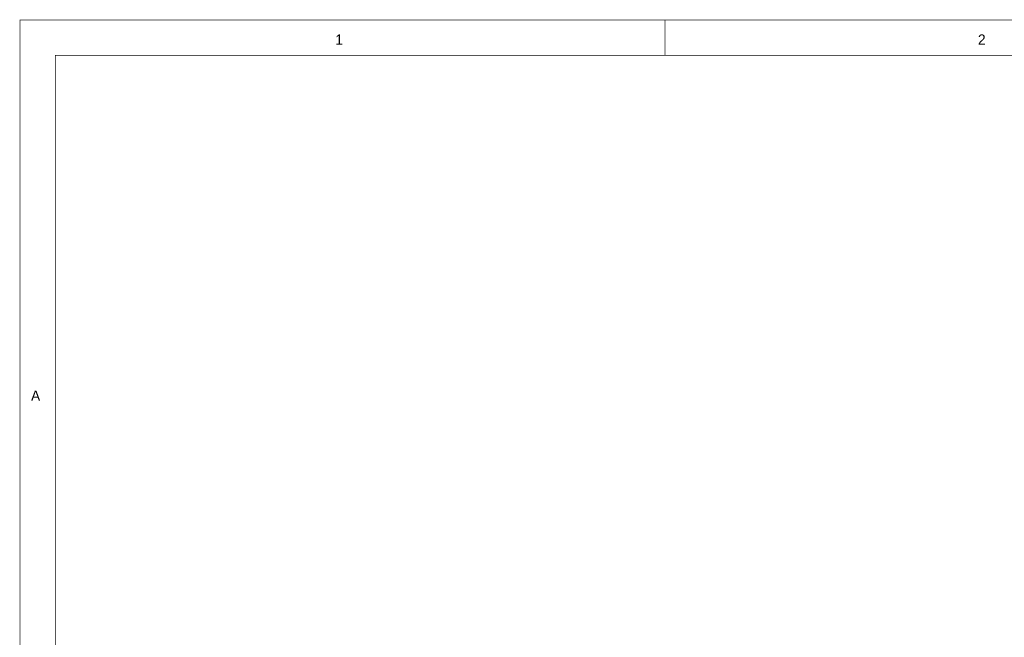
# Model space of a CAD drawing. Extents: x 0 to 22, y 0 to 17.
# Tile 16 of 62: x 0 to 5.6, y 13.5 to 17. Entities that reach past the tile are written whole.
import ezdxf

# ---------------------------------------------------------------- set-up
doc = ezdxf.new("R2010")
doc.units = 0
doc.layers.add('SHEET', color=255, linetype='CONTINUOUS')

msp = doc.modelspace()

# ---------------------------------------------------------------- linework, layer by layer
at = {"layer": 'SHEET', "const_width": 0.0039}
for points in [[(0.0008, 17), (0.0008, 0), (21.9992, 0), (21.9992, 17), (0.0008, 17), (0.0008, 17)], [(0.0008, 17), (21.9992, 17), (21.9992, 0), (0.0008, 0), (0.0008, 17)], [(0.2012, 16.7997), (0.2012, 0.1995), (21.7997, 0.1995), (21.7997, 16.7997), (0.2012, 16.7997), (0.2012, 16.7997)], [(0.2012, 16.7997), (21.7997, 16.7997), (21.7997, 0.1995), (0.2012, 0.1995), (0.2012, 16.7997)]]:
    msp.add_lwpolyline(points, close=True, dxfattribs=at)
for points in [[(0.0008, 17), (0.2008, 17)], [(3.6673, 17), (3.6673, 16.7999)]]:
    msp.add_lwpolyline(points, dxfattribs=at)

# ---------------------------------------------------------------- texts
at = {"layer": 'SHEET'}
for s, p in [('1', (1.7929, 16.8598)), ('2', (5.4453, 16.8598)), ('A', (0.0634, 14.8347))]:
    msp.add_text(s, height=0.0584, dxfattribs=at).set_placement(p)

doc.saveas('drawing.dxf')
